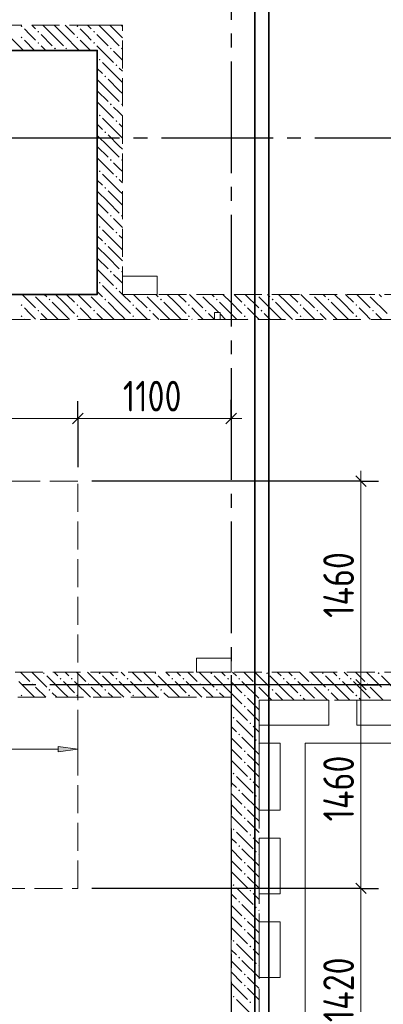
# Model space of a CAD drawing. Header units: millimetres. Extents: x 0 to 36258, y 0 to 42000.
# Tile 14 of 19: x 20308 to 22914, y 21338 to 28400. Entities that reach past the tile are written whole.
import ezdxf

# ---------------------------------------------------------------- set-up
doc = ezdxf.new("R2010")
doc.units = ezdxf.units.MM
doc.linetypes.add('______2', pattern=[270, 200, -70])
doc.linetypes.add('______5', pattern=[1100, 800, -100, 100, -100])
for name, color, linetype, lineweight in [('Standard', 7, 'Continuous', 25), ('ДОП Верх по Х', 7, 'Continuous', 25), ('Оси', 40, '______5', 18), ('Примечания', 7, 'Continuous', 25), ('Размерная выноска', 7, 'Continuous', 13)]:
    doc.layers.add(name, color=color, linetype=linetype, lineweight=lineweight)
doc.layers.add('ЖБ Перекрытие верхний уровень', color=7, linetype='Continuous', lineweight=25, true_color=0xe0e0ff)
doc.layers.add('ЖБ Стена верхний уровень', color=7, linetype='Continuous', lineweight=25, true_color=0x006e00)
doc.styles.add('GOST 2.304-81', font='txt')

msp = doc.modelspace()

# ---------------------------------------------------------------- hatches: boundary and pattern name
at = {"layer": 'ДОП Верх по Х', "linetype": 'Continuous', "lineweight": 13, "transparency": 33554687}
msp.add_hatch(color=7, dxfattribs=at).paths.add_polyline_path([(20584, 23148.2), (20724, 23168.2), (20584, 23188.2)])
at = {"layer": 'ЖБ Стена верхний уровень', "linetype": 'Continuous', "lineweight": 18, "transparency": 33554687}
for points in [[(20314.5, 28353.1), (20321, 28359.6), (20327.4, 28353.1), (20321, 28346.6)], [(20434.5, 28313.1), (20440.9, 28319.6), (20447.4, 28313.1), (20440.9, 28306.6)], [(20714.5, 28353.1), (20721, 28359.6), (20727.4, 28353.1), (20721, 28346.6)], [(20834.5, 28313.1), (20840.9, 28319.6), (20847.4, 28313.1), (20840.9, 28306.6)], [(20314.5, 28273.1), (20321, 28279.6), (20327.4, 28273.1), (20321, 28266.6)], [(20714.5, 28273.1), (20721, 28279.6), (20727.4, 28273.1), (20721, 28266.6)], [(20434.5, 28233.1), (20440.9, 28239.6), (20447.4, 28233.1), (20440.9, 28226.6)], [(20554.4, 28193.1), (20560.9, 28199.6), (20567.4, 28193.1), (20560.9, 28186.6)], [(20634.5, 28193.1), (20640.9, 28199.6), (20647.4, 28193.1), (20640.9, 28186.6)], [(20834.5, 28233.1), (20840.9, 28239.6), (20847.4, 28233.1), (20840.9, 28226.6)], [(20954.4, 28193.1), (20960.9, 28199.6), (20967.4, 28193.1), (20960.9, 28186.6)], [(21034.5, 28193.1), (21040.9, 28199.6), (21044, 28196.6), (21044, 28189.7), (21040.9, 28186.6)], [(20874.5, 28113.1), (20881, 28119.6), (20887.5, 28113.1), (20881, 28106.6)], [(20994.5, 28073.1), (21001, 28079.6), (21007.5, 28073.1), (21001, 28066.6)], [(20914.5, 27993.1), (20921, 27999.6), (20927.4, 27993.1), (20921, 27986.6)], [(20954.4, 27793.1), (20960.9, 27799.6), (20967.4, 27793.1), (20960.9, 27786.6)], [(21034.5, 27793.1), (21040.9, 27799.6), (21044, 27796.6), (21044, 27789.7), (21040.9, 27786.6)], [(20874.5, 27713.1), (20881, 27719.6), (20887.5, 27713.1), (20881, 27706.6)], [(20994.5, 27673.1), (21001, 27679.6), (21007.5, 27673.1), (21001, 27666.6)], [(20914.5, 27593.1), (20921, 27599.6), (20927.4, 27593.1), (20921, 27586.6)], [(20954.4, 27393.1), (20960.9, 27399.6), (20967.4, 27393.1), (20960.9, 27386.6)], [(21034.5, 27393.1), (21040.9, 27399.6), (21044, 27396.6), (21044, 27389.7), (21040.9, 27386.6)], [(20874.5, 27313.1), (20881, 27319.6), (20887.5, 27313.1), (20881, 27306.6)], [(20994.5, 27273.1), (21001, 27279.6), (21007.5, 27273.1), (21001, 27266.6)], [(20914.5, 27193.1), (20921, 27199.6), (20927.4, 27193.1), (20921, 27186.6)], [(20954.4, 26993.1), (20960.9, 26999.6), (20967.4, 26993.1), (20960.9, 26986.6)], [(21034.5, 26993.1), (21040.9, 26999.6), (21044, 26996.6), (21044, 26989.7), (21040.9, 26986.6)], [(20874.5, 26913.1), (20881, 26919.6), (20887.5, 26913.1), (20881, 26906.6)], [(20994.5, 26873.1), (21001, 26879.6), (21007.5, 26873.1), (21001, 26866.6)], [(20914.5, 26793.1), (20921, 26799.6), (20927.4, 26793.1), (20921, 26786.6)], [(20954.4, 26593.1), (20960.9, 26599.6), (20967.4, 26593.1), (20960.9, 26586.6)], [(21034.5, 26593.1), (21040.9, 26599.6), (21044, 26596.6), (21044, 26589.7), (21040.9, 26586.6)], [(20874.5, 26513.1), (20881, 26519.6), (20887.5, 26513.1), (20881, 26506.6)], [(20404.3, 26430), (20401, 26426.6), (20397.6, 26430)], [(20804.3, 26430), (20801, 26426.6), (20797.6, 26430)], [(20994.5, 26473.1), (21001, 26479.6), (21007.5, 26473.1), (21001, 26466.6)], [(21204.3, 26430), (21201, 26426.6), (21197.6, 26430)], [(21604.3, 26430), (21601, 26426.6), (21597.6, 26430)], [(22004.3, 26430), (22001, 26426.6), (21997.6, 26430)], [(22404.3, 26430), (22401, 26426.6), (22397.6, 26430)], [(22804.3, 26430), (22801, 26426.6), (22797.6, 26430)], [(20314.5, 26353.1), (20321, 26359.6), (20327.4, 26353.1), (20321, 26346.6)], [(20514.5, 26393.1), (20521, 26399.6), (20527.4, 26393.1), (20521, 26386.6)], [(20714.5, 26353.1), (20721, 26359.6), (20727.4, 26353.1), (20721, 26346.6)], [(20914.5, 26393.1), (20921, 26399.6), (20927.4, 26393.1), (20921, 26386.6)], [(21114.5, 26353.1), (21121, 26359.6), (21127.4, 26353.1), (21121, 26346.6)], [(21314.5, 26393.1), (21321, 26399.6), (21327.4, 26393.1), (21321, 26386.6)], [(21514.5, 26353.1), (21521, 26359.6), (21527.4, 26353.1), (21521, 26346.6)], [(21714.5, 26393.1), (21721, 26399.6), (21727.4, 26393.1), (21721, 26386.6)], [(21914.5, 26353.1), (21921, 26359.6), (21927.4, 26353.1), (21921, 26346.6)], [(22114.5, 26393.1), (22121, 26399.6), (22127.4, 26393.1), (22121, 26386.6)], [(22314.5, 26353.1), (22321, 26359.6), (22327.4, 26353.1), (22321, 26346.6)], [(22514.5, 26393.1), (22521, 26399.6), (22527.4, 26393.1), (22521, 26386.6)], [(22714.5, 26353.1), (22721, 26359.6), (22727.4, 26353.1), (22721, 26346.6)], [(20314.5, 26273.1), (20321, 26279.6), (20327.4, 26273.1), (20321, 26266.6)], [(20434.5, 26313.1), (20440.9, 26319.6), (20447.4, 26313.1), (20440.9, 26306.6)], [(20714.5, 26273.1), (20721, 26279.6), (20727.4, 26273.1), (20721, 26266.6)], [(20834.5, 26313.1), (20840.9, 26319.6), (20847.4, 26313.1), (20840.9, 26306.6)], [(21114.5, 26273.1), (21121, 26279.6), (21127.4, 26273.1), (21121, 26266.6)], [(21234.5, 26313.1), (21240.9, 26319.6), (21247.4, 26313.1), (21240.9, 26306.6)], [(21514.5, 26273.1), (21521, 26279.6), (21527.4, 26273.1), (21521, 26266.6)], [(21634.5, 26313.1), (21640.9, 26319.6), (21647.4, 26313.1), (21640.9, 26306.6)], [(21914.5, 26273.1), (21921, 26279.6), (21927.4, 26273.1), (21921, 26266.6)], [(22034.5, 26313.1), (22040.9, 26319.6), (22047.4, 26313.1), (22040.9, 26306.6)], [(22314.5, 26273.1), (22321, 26279.6), (22327.4, 26273.1), (22321, 26266.6)], [(22434.5, 26313.1), (22440.9, 26319.6), (22447.4, 26313.1), (22440.9, 26306.6)], [(22714.5, 26273.1), (22721, 26279.6), (22727.4, 26273.1), (22721, 26266.6)], [(22834.5, 26313.1), (22840.9, 26319.6), (22847.4, 26313.1), (22840.9, 26306.6)], [(20474.5, 23713.1), (20481, 23719.6), (20487.5, 23713.1), (20481, 23706.6)], [(20594.5, 23673.1), (20601, 23679.6), (20607.5, 23673.1), (20601, 23666.6)], [(20674.5, 23673.1), (20681, 23679.6), (20687.5, 23673.1), (20681, 23666.6)], [(20874.5, 23713.1), (20881, 23719.6), (20887.5, 23713.1), (20881, 23706.6)], [(20994.5, 23673.1), (21001, 23679.6), (21007.5, 23673.1), (21001, 23666.6)], [(21074.5, 23673.1), (21081, 23679.6), (21087.5, 23673.1), (21081, 23666.6)], [(21274.5, 23713.1), (21281, 23719.6), (21287.5, 23713.1), (21281, 23706.6)], [(21394.5, 23673.1), (21401, 23679.6), (21407.5, 23673.1), (21401, 23666.6)], [(21474.5, 23673.1), (21481, 23679.6), (21487.5, 23673.1), (21481, 23666.6)], [(21674.5, 23713.1), (21681, 23719.6), (21687.5, 23713.1), (21681, 23706.6)], [(21794.5, 23673.1), (21801, 23679.6), (21807.5, 23673.1), (21801, 23666.6)], [(21874.5, 23673.1), (21881, 23679.6), (21887.5, 23673.1), (21881, 23666.6)], [(22074.5, 23713.1), (22081, 23719.6), (22087.5, 23713.1), (22081, 23706.6)], [(22194.5, 23673.1), (22201, 23679.6), (22207.5, 23673.1), (22201, 23666.6)], [(22274.5, 23673.1), (22281, 23679.6), (22287.5, 23673.1), (22281, 23666.6)], [(22474.5, 23713.1), (22481, 23719.6), (22487.5, 23713.1), (22481, 23706.6)], [(22594.5, 23673.1), (22601, 23679.6), (22607.5, 23673.1), (22601, 23666.6)], [(22674.5, 23673.1), (22681, 23679.6), (22687.5, 23673.1), (22681, 23666.6)], [(22874.5, 23713.1), (22881, 23719.6), (22887.5, 23713.1), (22881, 23706.6)], [(20394.5, 23633.1), (20401, 23639.6), (20407.5, 23633.1), (20401, 23626.6)], [(20514.5, 23593.1), (20521, 23599.6), (20527.4, 23593.1), (20521, 23586.6)], [(20794.5, 23633.1), (20801, 23639.6), (20807.5, 23633.1), (20801, 23626.6)], [(20914.5, 23593.1), (20921, 23599.6), (20927.4, 23593.1), (20921, 23586.6)], [(21194.5, 23633.1), (21201, 23639.6), (21207.5, 23633.1), (21201, 23626.6)], [(21314.5, 23593.1), (21321, 23599.6), (21327.4, 23593.1), (21321, 23586.6)], [(21594.5, 23633.1), (21601, 23639.6), (21607.5, 23633.1), (21601, 23626.6)], [(21714.5, 23593.1), (21721, 23599.6), (21727.4, 23593.1), (21721, 23586.6)], [(21994.5, 23633.1), (22001, 23639.6), (22007.5, 23633.1), (22001, 23626.6)], [(22114.5, 23593.1), (22121, 23599.6), (22127.4, 23593.1), (22121, 23586.6)], [(22394.5, 23633.1), (22401, 23639.6), (22407.5, 23633.1), (22401, 23626.6)], [(22514.5, 23593.1), (22521, 23599.6), (22527.4, 23593.1), (22521, 23586.6)], [(22794.5, 23633.1), (22801, 23639.6), (22807.5, 23633.1), (22801, 23626.6)], [(20314.5, 23553.1), (20321, 23559.6), (20327.4, 23553.1), (20321, 23546.6)], [(20714.5, 23553.1), (20721, 23559.6), (20727.4, 23553.1), (20721, 23546.6)], [(21114.5, 23553.1), (21121, 23559.6), (21127.4, 23553.1), (21121, 23546.6)], [(21514.5, 23553.1), (21521, 23559.6), (21527.4, 23553.1), (21521, 23546.6)], [(21914.5, 23553.1), (21921, 23559.6), (21927.4, 23553.1), (21921, 23546.6)], [(22314.5, 23553.1), (22321, 23559.6), (22327.4, 23553.1), (22321, 23546.6)], [(22714.5, 23553.1), (22721, 23559.6), (22727.4, 23553.1), (22721, 23546.6)], [(21914.5, 23473.1), (21921, 23479.6), (21927.4, 23473.1), (21921, 23466.6)], [(21834.5, 23393.1), (21840.9, 23399.6), (21847.4, 23393.1), (21840.9, 23386.6)], [(21954.4, 23353.1), (21960.9, 23359.6), (21967.4, 23353.1), (21960.9, 23346.6)], [(21874.5, 23273.1), (21881, 23279.6), (21887.5, 23273.1), (21881, 23266.6)], [(21994.5, 23233.1), (22001, 23239.6), (22007.5, 23233.1), (22001, 23226.6)], [(21914.5, 23153.1), (21921, 23159.6), (21927.4, 23153.1), (21921, 23146.6)], [(21914.5, 23073.1), (21921, 23079.6), (21927.4, 23073.1), (21921, 23066.6)], [(21834.5, 22993.1), (21840.9, 22999.6), (21847.4, 22993.1), (21840.9, 22986.6)], [(21954.4, 22953.1), (21960.9, 22959.6), (21967.4, 22953.1), (21960.9, 22946.6)], [(21874.5, 22873.1), (21881, 22879.6), (21887.5, 22873.1), (21881, 22866.6)], [(21994.5, 22833.1), (22001, 22839.6), (22007.5, 22833.1), (22001, 22826.6)], [(21914.5, 22753.1), (21921, 22759.6), (21927.4, 22753.1), (21921, 22746.6)], [(21914.5, 22673.1), (21921, 22679.6), (21927.4, 22673.1), (21921, 22666.6)], [(21834.5, 22593.1), (21840.9, 22599.6), (21847.4, 22593.1), (21840.9, 22586.6)], [(21954.4, 22553.1), (21960.9, 22559.6), (21967.4, 22553.1), (21960.9, 22546.6)], [(21874.5, 22473.1), (21881, 22479.6), (21887.5, 22473.1), (21881, 22466.6)], [(21994.5, 22433.1), (22001, 22439.6), (22007.5, 22433.1), (22001, 22426.6)], [(21914.5, 22353.1), (21921, 22359.6), (21927.4, 22353.1), (21921, 22346.6)], [(21914.5, 22273.1), (21921, 22279.6), (21927.4, 22273.1), (21921, 22266.6)], [(21834.5, 22193.1), (21840.9, 22199.6), (21847.4, 22193.1), (21840.9, 22186.6)], [(21954.4, 22153.1), (21960.9, 22159.6), (21967.4, 22153.1), (21960.9, 22146.6)], [(21874.5, 22073.1), (21881, 22079.6), (21887.5, 22073.1), (21881, 22066.6)], [(21994.5, 22033.1), (22001, 22039.6), (22007.5, 22033.1), (22001, 22026.6)], [(21914.5, 21953.1), (21921, 21959.6), (21927.4, 21953.1), (21921, 21946.6)], [(21914.5, 21873.1), (21921, 21879.6), (21927.4, 21873.1), (21921, 21866.6)], [(21834.5, 21793.1), (21840.9, 21799.6), (21847.4, 21793.1), (21840.9, 21786.6)], [(21954.4, 21753.1), (21960.9, 21759.6), (21967.4, 21753.1), (21960.9, 21746.6)], [(21874.5, 21673.1), (21881, 21679.6), (21887.5, 21673.1), (21881, 21666.6)], [(21994.5, 21633.1), (22001, 21639.6), (22007.5, 21633.1), (22001, 21626.6)], [(21914.5, 21553.1), (21921, 21559.6), (21927.4, 21553.1), (21921, 21546.6)], [(21914.5, 21473.1), (21921, 21479.6), (21927.4, 21473.1), (21921, 21466.6)], [(21834.5, 21393.1), (21840.9, 21399.6), (21847.4, 21393.1), (21840.9, 21386.6)], [(21954.4, 21353.1), (21960.9, 21359.6), (21967.4, 21353.1), (21960.9, 21346.6)]]:
    msp.add_hatch(color=7, dxfattribs=at).paths.add_polyline_path(points, flags=16)

# ---------------------------------------------------------------- linework, layer by layer
at = {"layer": 'Standard', "color": 251, "linetype": 'Continuous', "lineweight": -3, "true_color": 0x656565, "transparency": 33554687}
for p, q in [((20724, 25540), (20724, 25665)), ((21824, 25540), (21824, 25674.5)), ((21824, 25540), (21824, 25665)), ((20724, 25540), (20724, 25415)), ((20724, 25540), (20724, 25190)), ((21824, 25540), (21824, 25415)), ((22754, 25090), (20824, 25090)), ((22754, 25090), (22629, 25090)), ((22754, 25090), (22879, 25090)), ((22754, 23630), (22629, 23630)), ((22754, 23630), (22879, 23630)), ((22754, 22170), (22629, 22170)), ((22754, 22170), (22879, 22170))]:
    msp.add_line(p, q, dxfattribs=at)
at = {"layer": 'Standard', "color": 7, "linetype": 'Continuous', "lineweight": 25, "transparency": 33554687}
for p, q in [((20761.5, 25577.5), (20686.5, 25502.5)), ((21861.5, 25577.5), (21786.5, 25502.5)), ((22791.5, 25052.5), (22716.5, 25127.5)), ((22791.5, 23592.5), (22716.5, 23667.5)), ((22791.5, 22132.5), (22716.5, 22207.5))]:
    msp.add_line(p, q, dxfattribs=at)
at = {"layer": 'Standard', "color": 7, "linetype": 'Continuous', "lineweight": 13, "transparency": 33554687}
for p, q in [((20724, 25540), (18524, 25540)), ((21824, 25540), (20724, 25540)), ((21824, 25540), (21899, 25540)), ((22754, 25090), (22754, 25165)), ((22754, 23630), (22754, 25090)), ((22754, 22170), (22754, 23630)), ((22754, 20750), (22754, 22170))]:
    msp.add_line(p, q, dxfattribs=at)
at = {"layer": 'Standard', "color": 254, "linetype": 'Continuous', "lineweight": 35, "true_color": 0xc4c4ff, "transparency": 33554687}
for points in [[(7874, 16762), (22093.7, 16762), (22093.7, 38338), (7874, 38338), (7874, 16762)], [(7974, 16862), (21993.7, 16862), (21993.7, 38238), (7974, 38238), (7974, 16862)]]:
    msp.add_lwpolyline(points, dxfattribs=at)
at = {"layer": 'Standard', "color": 251, "linetype": 'Continuous', "lineweight": -3, "true_color": 0x656565, "transparency": 33554687}
for points in [[(22754, 23630), (22737, 23630), (22737, 23630), (20751.3, 23630)], [(22754, 22170), (22737, 22170), (22737, 22170), (22737, 22170), (22737, 22170), (20824, 22170)]]:
    msp.add_lwpolyline(points, dxfattribs=at)
at = {"layer": 'ДОП Верх по Х', "color": 251, "linetype": 'Continuous', "lineweight": 13, "true_color": 0x494949, "transparency": 33554687}
for p, q in [((20724, 23168.2), (20724, 23268.2)), ((19754, 23168.2), (20584, 23168.2)), ((20724, 23168.2), (20584, 23188.2)), ((20584, 23188.2), (20584, 23148.2)), ((20584, 23148.2), (20724, 23168.2)), ((20724, 23168.2), (20724, 23068.2)), ((20724, 23168.2), (20724, 23168.2))]:
    msp.add_line(p, q, dxfattribs=at)
at = {"layer": 'ЖБ Перекрытие верхний уровень', "color": 7, "linetype": 'Continuous', "lineweight": 18, "transparency": 33554687}
for p, q in [((20864, 28180), (16424, 28180)), ((20864, 26430), (20864, 28180)), ((21294, 26560), (21044, 26560)), ((21044, 26560), (21044, 26430)), ((21294, 26430), (21294, 26560)), ((16424, 26430), (20864, 26430)), ((21044, 26430), (21294, 26430)), ((21744, 26300), (21704, 26300)), ((21704, 26300), (21704, 26250)), ((21744, 26250), (21744, 26300)), ((21704, 26250), (21744, 26250)), ((21824, 23820), (21574, 23820)), ((21574, 23820), (21574, 23720)), ((21824, 23720), (21824, 23820)), ((21574, 23720), (21824, 23720)), ((22024, 23340), (22024, 23520)), ((22024, 23520), (22524, 23520)), ((22524, 23520), (22524, 23340)), ((22724, 23340), (22724, 23520)), ((22724, 23520), (23224, 23520)), ((22524, 23340), (22024, 23340)), ((23224, 23340), (22724, 23340)), ((22024, 22730), (22024, 23210)), ((22024, 23210), (22174, 23210)), ((22174, 23210), (22174, 22730)), ((22354, 16930), (22354, 23210)), ((22354, 23210), (26324, 23210)), ((22174, 22730), (22024, 22730)), ((22024, 22130), (22024, 22530)), ((22024, 22530), (22174, 22530)), ((22174, 22530), (22174, 22130)), ((22174, 22130), (22024, 22130)), ((22024, 21530), (22024, 21930)), ((22024, 21930), (22174, 21930)), ((22174, 21930), (22174, 21530)), ((22174, 21530), (22024, 21530))]:
    msp.add_line(p, q, dxfattribs=at)
at = {"layer": 'ЖБ Стена верхний уровень', "color": 251, "linetype": '______2', "lineweight": 13, "true_color": 0x656565, "transparency": 33554687}
for p, q in [((20864, 28360), (18204, 28360)), ((21044, 28360), (20864, 28360)), ((21044, 26430), (21044, 28360)), ((18204, 28180), (20864, 28180)), ((20864, 28180), (20864, 26430)), ((20864, 26430), (18204, 26430)), ((23664, 26430), (21044, 26430)), ((21744, 26300), (21704, 26300)), ((21704, 26300), (21704, 26250)), ((21744, 26250), (21744, 26300)), ((18024, 26250), (20864, 26250)), ((20864, 26250), (21044, 26250)), ((21044, 26250), (21704, 26250)), ((21744, 26250), (23664, 26250)), ((21824, 23720), (16924, 23720)), ((23664, 23720), (21824, 23720)), ((16244, 23540), (21824, 23540)), ((21824, 23540), (21824, 23520)), ((21824, 23520), (21824, 17130)), ((22024, 16930), (22024, 23520)), ((22024, 23520), (23664, 23520))]:
    msp.add_line(p, q, dxfattribs=at)
at = {"layer": 'ЖБ Стена верхний уровень', "color": 9, "linetype": 'Continuous', "lineweight": 18, "true_color": 0xc7c7c7, "transparency": 33554687}
for p, q in [((20381, 28293.1), (20340.9, 28333.1)), ((20394.1, 28360), (20421, 28333.1)), ((20540.9, 28293.1), (20474.1, 28360)), ((20554.1, 28360), (20621, 28293.1)), ((20634.1, 28360), (20701, 28293.1)), ((20781, 28293.1), (20740.9, 28333.1)), ((20794.1, 28360), (20821, 28333.1)), ((20940.9, 28293.1), (20874.1, 28360)), ((20954.1, 28360), (21021, 28293.1)), ((21034.1, 28360), (21044, 28350.1)), ((20221, 28293.1), (20334.1, 28180)), ((20340.9, 28253.1), (20414.1, 28180)), ((20421, 28253.1), (20381, 28293.1)), ((20460.9, 28293.1), (20540.9, 28213.1)), ((20540.9, 28293.1), (20621, 28213.1)), ((20621, 28293.1), (20734.1, 28180)), ((20740.9, 28253.1), (20814.1, 28180)), ((20821, 28253.1), (20781, 28293.1)), ((20860.9, 28293.1), (20864, 28290.1)), ((20864, 28290.1), (20940.9, 28213.1)), ((20940.9, 28293.1), (21021, 28213.1)), ((21021, 28293.1), (21044, 28270.1)), ((20460.9, 28213.1), (20494.1, 28180)), ((20860.9, 28213.1), (20864, 28210.1)), ((20864, 28210.1), (20981, 28093.1)), ((21021, 28133.1), (20981, 28173.1)), ((21044, 28110.1), (21021, 28133.1)), ((20864, 28050.1), (20901, 28013.1)), ((21021, 27973.1), (20901, 28093.1)), ((21021, 28053.1), (21044, 28030.1)), ((20940.9, 27893.1), (20864, 27970.1)), ((20940.9, 27973.1), (21021, 27893.1)), ((21021, 27973.1), (21044, 27950.1)), ((20940.9, 27893.1), (21021, 27813.1)), ((21021, 27893.1), (21044, 27870.1)), ((20864, 27890.1), (20940.9, 27813.1)), ((20864, 27810.1), (20981, 27693.1)), ((21021, 27733.1), (20981, 27773.1)), ((21021, 27573.1), (20901, 27693.1)), ((21044, 27710.1), (21021, 27733.1)), ((20864, 27650.1), (20901, 27613.1)), ((21021, 27653.1), (21044, 27630.1)), ((20940.9, 27493.1), (20864, 27570.1)), ((20940.9, 27573.1), (21021, 27493.1)), ((21021, 27573.1), (21044, 27550.1)), ((20864, 27490.1), (20940.9, 27413.1)), ((20940.9, 27493.1), (21021, 27413.1)), ((21021, 27493.1), (21044, 27470.1)), ((20864, 27410.1), (20981, 27293.1)), ((21021, 27333.1), (20981, 27373.1)), ((21044, 27310.1), (21021, 27333.1)), ((21021, 27173.1), (20901, 27293.1)), ((20864, 27250.1), (20901, 27213.1)), ((21021, 27253.1), (21044, 27230.1)), ((20940.9, 27093.1), (20864, 27170.1)), ((20940.9, 27173.1), (21021, 27093.1)), ((21021, 27173.1), (21044, 27150.1)), ((20864, 27090.1), (20940.9, 27013.1)), ((20940.9, 27093.1), (21021, 27013.1)), ((21021, 27093.1), (21044, 27070.1)), ((20864, 27010.1), (20981, 26893.1)), ((21021, 26933.1), (20981, 26973.1)), ((21044, 26910.1), (21021, 26933.1)), ((20864, 26850.1), (20901, 26813.1)), ((21021, 26773.1), (20901, 26893.1)), ((21021, 26853.1), (21044, 26830.1)), ((20940.9, 26693.1), (20864, 26770.1)), ((20940.9, 26773.1), (21021, 26693.1)), ((21021, 26773.1), (21044, 26750.1)), ((20940.9, 26693.1), (21021, 26613.1)), ((21021, 26693.1), (21044, 26670.1)), ((20864, 26690.1), (20940.9, 26613.1)), ((20864, 26610.1), (20981, 26493.1)), ((21021, 26533.1), (20981, 26573.1)), ((21021, 26373.1), (20901, 26493.1)), ((21044, 26510.1), (21021, 26533.1)), ((20324.1, 26430), (20421, 26333.1)), ((20540.9, 26293.1), (20421, 26413.1)), ((20484.1, 26430), (20501, 26413.1)), ((20621, 26373.1), (20564.1, 26430)), ((20644.1, 26430), (20701, 26373.1)), ((20724.1, 26430), (20821, 26333.1)), ((20864, 26370.1), (20821, 26413.1)), ((20864, 26450.1), (20901, 26413.1)), ((21021, 26453.1), (21044, 26430.1)), ((21044.1, 26430), (21101, 26373.1)), ((21124.1, 26430), (21221, 26333.1)), ((21340.9, 26293.1), (21221, 26413.1)), ((21284.1, 26430), (21301, 26413.1)), ((21421, 26373.1), (21364.1, 26430)), ((21444.1, 26430), (21501, 26373.1)), ((21524.1, 26430), (21621, 26333.1)), ((21734.1, 26300), (21621, 26413.1)), ((21684.1, 26430), (21701, 26413.1)), ((21821, 26373.1), (21764.1, 26430)), ((21844.1, 26430), (21901, 26373.1)), ((21924.1, 26430), (22021, 26333.1)), ((22140.9, 26293.1), (22021, 26413.1)), ((22084.1, 26430), (22101, 26413.1)), ((22221, 26373.1), (22164.1, 26430)), ((22244.1, 26430), (22301, 26373.1)), ((22324.1, 26430), (22421, 26333.1)), ((22540.9, 26293.1), (22421, 26413.1)), ((22484.1, 26430), (22501, 26413.1)), ((22621, 26373.1), (22564.1, 26430)), ((22644.1, 26430), (22701, 26373.1)), ((22724.1, 26430), (22821, 26333.1)), ((22940.9, 26293.1), (22821, 26413.1)), ((22884.1, 26430), (22901, 26413.1)), ((20540.9, 26373.1), (20621, 26293.1)), ((20621, 26373.1), (20701, 26293.1)), ((20940.9, 26293.1), (20864, 26370.1)), ((20940.9, 26373.1), (21021, 26293.1)), ((21021, 26373.1), (21044, 26350.1)), ((21044, 26350.1), (21101, 26293.1)), ((21340.9, 26373.1), (21421, 26293.1)), ((21421, 26373.1), (21501, 26293.1)), ((21740.9, 26373.1), (21821, 26293.1)), ((21821, 26373.1), (21901, 26293.1)), ((22140.9, 26373.1), (22221, 26293.1)), ((22221, 26373.1), (22301, 26293.1)), ((22540.9, 26373.1), (22621, 26293.1)), ((22621, 26373.1), (22701, 26293.1)), ((20381, 26293.1), (20340.9, 26333.1)), ((20421, 26253.1), (20381, 26293.1)), ((20460.9, 26293.1), (20504.1, 26250)), ((20540.9, 26293.1), (20584.1, 26250)), ((20621, 26293.1), (20664.1, 26250)), ((20781, 26293.1), (20740.9, 26333.1)), ((20821, 26253.1), (20781, 26293.1)), ((20860.9, 26293.1), (20864, 26290.1)), ((20864, 26290.1), (20904.1, 26250)), ((20940.9, 26293.1), (20984.1, 26250)), ((21021, 26293.1), (21044, 26270.1)), ((21044, 26270.1), (21064.1, 26250)), ((21181, 26293.1), (21140.9, 26333.1)), ((21221, 26253.1), (21181, 26293.1)), ((21260.9, 26293.1), (21304.1, 26250)), ((21340.9, 26293.1), (21384.1, 26250)), ((21421, 26293.1), (21464.1, 26250)), ((21581, 26293.1), (21540.9, 26333.1)), ((21621, 26253.1), (21581, 26293.1)), ((21660.9, 26293.1), (21704, 26250.1)), ((21744, 26290.1), (21784.1, 26250)), ((21821, 26293.1), (21864.1, 26250)), ((21981, 26293.1), (21940.9, 26333.1)), ((22021, 26253.1), (21981, 26293.1)), ((22060.9, 26293.1), (22104.1, 26250)), ((22140.9, 26293.1), (22184.1, 26250)), ((22221, 26293.1), (22264.1, 26250)), ((22381, 26293.1), (22340.9, 26333.1)), ((22421, 26253.1), (22381, 26293.1)), ((22460.9, 26293.1), (22504.1, 26250)), ((22540.9, 26293.1), (22584.1, 26250)), ((22621, 26293.1), (22664.1, 26250)), ((22781, 26293.1), (22740.9, 26333.1)), ((22821, 26253.1), (22781, 26293.1)), ((22860.9, 26293.1), (22904.1, 26250)), ((20340.9, 26253.1), (20344.1, 26250)), ((20740.9, 26253.1), (20744.1, 26250)), ((21140.9, 26253.1), (21144.1, 26250)), ((21540.9, 26253.1), (21544.1, 26250)), ((21940.9, 26253.1), (21944.1, 26250)), ((22340.9, 26253.1), (22344.1, 26250)), ((22740.9, 26253.1), (22744.1, 26250)), ((20314.1, 23720), (20381, 23653.1)), ((20394.1, 23720), (20501, 23613.1)), ((20621, 23573.1), (20501, 23693.1)), ((20554.1, 23720), (20581, 23693.1)), ((20660.9, 23693.1), (20634.1, 23720)), ((20714.1, 23720), (20781, 23653.1)), ((20794.1, 23720), (20901, 23613.1)), ((21021, 23573.1), (20901, 23693.1)), ((20954.1, 23720), (20981, 23693.1)), ((21060.9, 23693.1), (21034.1, 23720)), ((21114.1, 23720), (21181, 23653.1)), ((21194.1, 23720), (21301, 23613.1)), ((21421, 23573.1), (21301, 23693.1)), ((21354.1, 23720), (21381, 23693.1)), ((21460.9, 23693.1), (21434.1, 23720)), ((21514.1, 23720), (21581, 23653.1)), ((21594.1, 23720), (21701, 23613.1)), ((21821, 23573.1), (21701, 23693.1)), ((21754.1, 23720), (21781, 23693.1)), ((21860.9, 23693.1), (21834.1, 23720)), ((21914.1, 23720), (21981, 23653.1)), ((21994.1, 23720), (22101, 23613.1)), ((22221, 23573.1), (22101, 23693.1)), ((22154.1, 23720), (22181, 23693.1)), ((22260.9, 23693.1), (22234.1, 23720)), ((22314.1, 23720), (22381, 23653.1)), ((22394.1, 23720), (22501, 23613.1)), ((22621, 23573.1), (22501, 23693.1)), ((22554.1, 23720), (22581, 23693.1)), ((22660.9, 23693.1), (22634.1, 23720)), ((22714.1, 23720), (22781, 23653.1)), ((22794.1, 23720), (22901, 23613.1)), ((23021, 23573.1), (22901, 23693.1)), ((20301, 23653.1), (20414.1, 23540)), ((20494.1, 23540), (20421, 23613.1)), ((20621, 23653.1), (20701, 23573.1)), ((20701, 23653.1), (20814.1, 23540)), ((20894.1, 23540), (20821, 23613.1)), ((21021, 23653.1), (21101, 23573.1)), ((21101, 23653.1), (21214.1, 23540)), ((21294.1, 23540), (21221, 23613.1)), ((21421, 23653.1), (21501, 23573.1)), ((21501, 23653.1), (21614.1, 23540)), ((21694.1, 23540), (21621, 23613.1)), ((21821, 23653.1), (21824, 23650.1)), ((21824, 23650.1), (21901, 23573.1)), ((21901, 23653.1), (22021, 23533.1)), ((22114.1, 23520), (22021, 23613.1)), ((22221, 23653.1), (22301, 23573.1)), ((22301, 23653.1), (22421, 23533.1)), ((22514.1, 23520), (22421, 23613.1)), ((22621, 23653.1), (22701, 23573.1)), ((22701, 23653.1), (22821, 23533.1)), ((22914.1, 23520), (22821, 23613.1)), ((20540.9, 23573.1), (20574.1, 23540)), ((20621, 23573.1), (20654.1, 23540)), ((20940.9, 23573.1), (20974.1, 23540)), ((21021, 23573.1), (21054.1, 23540)), ((21340.9, 23573.1), (21374.1, 23540)), ((21421, 23573.1), (21454.1, 23540)), ((21740.9, 23573.1), (21774.1, 23540)), ((21821, 23573.1), (21824, 23570.1)), ((21824, 23570.1), (21874.1, 23520)), ((21874.1, 23520), (21901, 23493.1)), ((21954.1, 23520), (21940.9, 23533.1)), ((21981, 23493.1), (21954.1, 23520)), ((22140.9, 23573.1), (22194.1, 23520)), ((22221, 23573.1), (22274.1, 23520)), ((22354.1, 23520), (22340.9, 23533.1)), ((22540.9, 23573.1), (22594.1, 23520)), ((22621, 23573.1), (22674.1, 23520)), ((22754.1, 23520), (22740.9, 23533.1)), ((21824, 23490.1), (21940.9, 23373.1)), ((21940.9, 23453.1), (22024, 23370.1)), ((22021, 23453.1), (21981, 23493.1)), ((21860.9, 23293.1), (21824, 23330.1)), ((21860.9, 23373.1), (21981, 23253.1)), ((21981, 23333.1), (22024, 23290.1)), ((21824, 23250.1), (21901, 23173.1)), ((21901, 23253.1), (22021, 23133.1)), ((21824, 23170.1), (21901, 23093.1)), ((22024, 23210.1), (22021, 23213.1)), ((21981, 23093.1), (21940.9, 23133.1)), ((22021, 23053.1), (21981, 23093.1)), ((21824, 23090.1), (21940.9, 22973.1)), ((21940.9, 23053.1), (22024, 22970.1)), ((21860.9, 22973.1), (21981, 22853.1)), ((21860.9, 22893.1), (21824, 22930.1)), ((21981, 22933.1), (22024, 22890.1)), ((21824, 22850.1), (21901, 22773.1)), ((21901, 22853.1), (22021, 22733.1)), ((22024, 22810.1), (22021, 22813.1)), ((21824, 22770.1), (21901, 22693.1)), ((21824, 22690.1), (21940.9, 22573.1)), ((21981, 22693.1), (21940.9, 22733.1)), ((22021, 22653.1), (21981, 22693.1)), ((21940.9, 22653.1), (22024, 22570.1)), ((21860.9, 22493.1), (21824, 22530.1)), ((21860.9, 22573.1), (21981, 22453.1)), ((21981, 22533.1), (22024, 22490.1)), ((21824, 22450.1), (21901, 22373.1)), ((21901, 22453.1), (22021, 22333.1)), ((22024, 22410.1), (22021, 22413.1)), ((21824, 22370.1), (21901, 22293.1)), ((21981, 22293.1), (21940.9, 22333.1)), ((21824, 22290.1), (21940.9, 22173.1)), ((21940.9, 22253.1), (22024, 22170.1)), ((22021, 22253.1), (21981, 22293.1)), ((21860.9, 22093.1), (21824, 22130.1)), ((21860.9, 22173.1), (21981, 22053.1)), ((21981, 22133.1), (22024, 22090.1)), ((21824, 22050.1), (21901, 21973.1)), ((21901, 22053.1), (22021, 21933.1)), ((21824, 21970.1), (21901, 21893.1)), ((22024, 22010.1), (22021, 22013.1)), ((21981, 21893.1), (21940.9, 21933.1)), ((22021, 21853.1), (21981, 21893.1)), ((21824, 21890.1), (21940.9, 21773.1)), ((21940.9, 21853.1), (22024, 21770.1)), ((21860.9, 21773.1), (21981, 21653.1)), ((21860.9, 21693.1), (21824, 21730.1)), ((21981, 21733.1), (22024, 21690.1)), ((21824, 21650.1), (21901, 21573.1)), ((21901, 21653.1), (22021, 21533.1)), ((22024, 21610.1), (22021, 21613.1)), ((21824, 21570.1), (21901, 21493.1)), ((21824, 21490.1), (21940.9, 21373.1)), ((21981, 21493.1), (21940.9, 21533.1)), ((22021, 21453.1), (21981, 21493.1)), ((21940.9, 21453.1), (22024, 21370.1)), ((21860.9, 21373.1), (21981, 21253.1))]:
    msp.add_line(p, q, dxfattribs=at)
at = {"layer": 'Оси', "color": 8, "linetype": '______5', "lineweight": -3, "transparency": 33554687}
for p, q in [((21824, 39100), (21824, 14930)), ((26524, 27550), (3600, 27550)), ((26824, 23630), (3600, 23630))]:
    msp.add_line(p, q, dxfattribs=at)
at = {"layer": 'Примечания', "color": 7, "linetype": '______2', "lineweight": 18, "transparency": 33554687}
for p, q in [((20724, 25090), (18524, 25090)), ((20724, 22170), (20724, 25090)), ((18524, 22170), (20724, 22170))]:
    msp.add_line(p, q, dxfattribs=at)
at = {"layer": 'Размерная выноска', "color": 7, "linetype": 'Continuous', "lineweight": 35, "transparency": 33554687}
msp.add_lwpolyline([(16424, 28180), (20864, 28180), (20864, 26430), (16424, 26430), (16424, 28180)], dxfattribs=at)

# ---------------------------------------------------------------- texts
at = {"layer": 'Standard', "color": 7, "linetype": 'Continuous', "lineweight": 25, "transparency": 33554687, "insert": (21047.2, 25590), "char_height": 220, "width": 578.854, "attachment_point": 7, "style": 'GOST 2.304-81'}
msp.add_mtext('1100', dxfattribs=at)
at = {"layer": 'Standard', "color": 7, "linetype": 'Continuous', "lineweight": 25, "transparency": 33554687, "char_height": 220, "attachment_point": 7, "rotation": 90, "style": 'GOST 2.304-81'}
for s, insert, width in [('1460', (22704, 24109.8), 625.741), ('1460', (22704, 22649.8), 625.735), ('1420', (22704, 21209.8), 625.741)]:
    msp.add_mtext(s, dxfattribs=dict(at, insert=insert, width=width))

doc.saveas('drawing.dxf')
